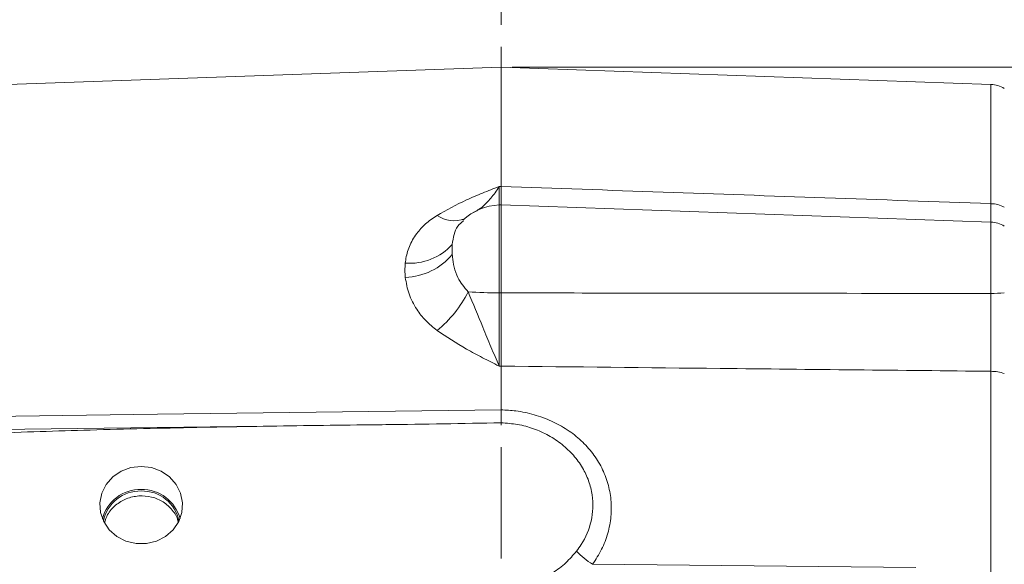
# Model space of a CAD drawing. Header units: inches. Extents: x 0.3 to 33.9, y 0.2 to 21.6.
# Tile 12 of 28: x 20.8 to 25.2, y 11.3 to 13.7. Entities that reach past the tile are written whole.
import ezdxf

# ---------------------------------------------------------------- set-up
doc = ezdxf.new("R2010")
doc.units = ezdxf.units.IN
doc.header["$MEASUREMENT"] = 0
doc.linetypes.add('CENTERX2', pattern=[0.8, 0.5, -0.1, 0.1, -0.1])
doc.layers.add('SLD-0', color=7, linetype='Continuous', lineweight=15)
doc.styles.add('SLDTEXTSTYLE0', font='TXT', dxfattribs={"width": 0.75})
doc.dimstyles.new('SLDDIMSTYLE0', dxfattribs={"dimtxt": 0.25, "dimasz": 0.13, "dimexe": 0, "dimexo": 0.0625, "dimgap": 0.0625, "dimtad": 0, "dimtih": 1, "dimtoh": 1, "dimrnd": 1e-09, "dimzin": 12, "dimdsep": 46, "dimtxsty": 'SLDTEXTSTYLE0', "dimsah": 1, "dimcen": 0.09, "dimadec": 0, "dimazin": 3, "dimtfac": 1, "dimtofl": 0, "dimtmove": 0, "dimatfit": 3, "dimfxl": 1, "dimfrac": 2, "dimtolj": 1, "dimtzin": 12, "dimarcsym": 0})

# ---------------------------------------------------------------- blocks, each defined once
blk = doc.blocks.new('_D_6')
at = {"layer": 'SLD-0'}
for p, q in [((16.4125, 13.0587), (16.4125, 15.5199)), ((19.1126, 15.4317), (19.0618, 15.4317)), ((19.0618, 15.4317), (19.0618, 15.0349)), ((20.2555, 15.4317), (20.3063, 15.4317)), ((20.3063, 15.4317), (20.3063, 15.0349)), ((16.4125, 15.3949), (18.973, 15.3949)), ((22.9555, 15.3949), (20.3951, 15.3949)), ((19.0618, 15.0349), (19.1126, 15.0349)), ((20.3063, 15.0349), (20.2555, 15.0349))]:
    blk.add_line(p, q, dxfattribs=at)
for points in [[(16.4125, 15.3949), (16.5425, 15.3749), (16.5425, 15.4149)], [(22.9555, 15.3949), (22.8255, 15.4149), (22.8255, 15.3749)]]:
    blk.add_solid(points, dxfattribs=at)
at = {"layer": 'SLD-0', "char_height": 0.25, "attachment_point": 1, "style": 'SLDTEXTSTYLE0'}
for s, insert in [('6.54', (19.2592, 15.8048, -1.544)), ('166.19', (19.1761, 15.3571, -1.544))]:
    blk.add_mtext(s, dxfattribs=dict(at, insert=insert))
blk = doc.blocks.new('_D_7')
at = {"layer": 'SLD-0'}
for p, q in [((26.938, 12.1142), (26.938, 15.5199)), ((24.3753, 15.4317), (24.3245, 15.4317)), ((24.3245, 15.4317), (24.3245, 15.0349)), ((25.5183, 15.4317), (25.569, 15.4317)), ((25.569, 15.4317), (25.569, 15.0349)), ((22.9555, 15.3949), (24.2357, 15.3949)), ((26.938, 15.3949), (25.6578, 15.3949)), ((24.3245, 15.0349), (24.3753, 15.0349)), ((25.569, 15.0349), (25.5183, 15.0349))]:
    blk.add_line(p, q, dxfattribs=at)
for points in [[(22.9555, 15.3949), (23.0855, 15.3749), (23.0855, 15.4149)], [(26.938, 15.3949), (26.808, 15.4149), (26.808, 15.3749)]]:
    blk.add_solid(points, dxfattribs=at)
at = {"layer": 'SLD-0', "char_height": 0.25, "attachment_point": 1, "style": 'SLDTEXTSTYLE0'}
for s, insert in [('3.98', (24.522, 15.8048, -1.544)), ('101.16', (24.4388, 15.3571, -1.544))]:
    blk.add_mtext(s, dxfattribs=dict(at, insert=insert))
blk = doc.blocks.new('_D_8')
at = {"layer": 'SLD-0'}
for p, q in [((18.3875, 12.6207), (18.3875, 14.2865)), ((20.1001, 14.1983), (20.0493, 14.1983)), ((20.0493, 14.1983), (20.0493, 13.8014)), ((21.243, 14.1983), (21.2938, 14.1983)), ((21.2938, 14.1983), (21.2938, 13.8014)), ((18.3875, 14.1615), (19.9605, 14.1615)), ((22.9555, 14.1615), (21.3826, 14.1615)), ((20.0493, 13.8014), (20.1001, 13.8014)), ((21.2938, 13.8014), (21.243, 13.8014))]:
    blk.add_line(p, q, dxfattribs=at)
for points in [[(18.3875, 14.1615), (18.5175, 14.1415), (18.5175, 14.1815)], [(22.9555, 14.1615), (22.8255, 14.1815), (22.8255, 14.1415)]]:
    blk.add_solid(points, dxfattribs=at)
at = {"layer": 'SLD-0', "char_height": 0.25, "attachment_point": 1, "style": 'SLDTEXTSTYLE0'}
for s, insert in [('4.57', (20.2467, 14.5714, -1.544)), ('116.03', (20.1636, 14.1237, -1.544))]:
    blk.add_mtext(s, dxfattribs=dict(at, insert=insert))
blk = doc.blocks.new('_D_9')
at = {"layer": 'SLD-0'}
for p, q in [((25.53, 13.4437), (25.53, 14.2865)), ((23.7637, 14.1983), (23.7129, 14.1983)), ((23.7129, 14.1983), (23.7129, 13.8014)), ((24.7219, 14.1983), (24.7727, 14.1983)), ((24.7727, 14.1983), (24.7727, 13.8014)), ((22.9555, 14.1615), (23.6241, 14.1615)), ((25.53, 14.1615), (24.8615, 14.1615)), ((23.7129, 13.8014), (23.7637, 13.8014)), ((24.7727, 13.8014), (24.7219, 13.8014))]:
    blk.add_line(p, q, dxfattribs=at)
for points in [[(22.9555, 14.1615), (23.0855, 14.1415), (23.0855, 14.1815)], [(25.53, 14.1615), (25.4, 14.1815), (25.4, 14.1415)]]:
    blk.add_solid(points, dxfattribs=at)
at = {"layer": 'SLD-0', "char_height": 0.25, "attachment_point": 1, "style": 'SLDTEXTSTYLE0'}
for s, insert in [('2.57', (23.818, 14.5714, -1.544)), ('65.39', (23.8272, 14.1237, -1.544))]:
    blk.add_mtext(s, dxfattribs=dict(at, insert=insert))
blk = doc.blocks.new('_D_10')
at = {"layer": 'SLD-0'}
for p, q in [((23.0055, 13.5316), (31.06, 13.5316)), ((30.935, 13.5316), (30.935, 10.1526)), ((30.3636, 9.7786), (30.3128, 9.7786)), ((30.3128, 9.7786), (30.3128, 9.3817)), ((31.5065, 9.7786), (31.5573, 9.7786)), ((31.5573, 9.7786), (31.5573, 9.3817)), ((30.3128, 9.3817), (30.3636, 9.3817)), ((31.5573, 9.3817), (31.5065, 9.3817)), ((30.935, 5.952), (30.935, 9.3309)), ((26.5026, 5.952), (31.06, 5.952))]:
    blk.add_line(p, q, dxfattribs=at)
for points in [[(30.935, 13.5316), (30.915, 13.4016), (30.955, 13.4016)], [(30.935, 5.952), (30.955, 6.082), (30.915, 6.082)]]:
    blk.add_solid(points, dxfattribs=at)
at = {"layer": 'SLD-0', "char_height": 0.25, "attachment_point": 1, "style": 'SLDTEXTSTYLE0'}
for s, insert in [('7.58', (30.5102, 10.1516, -1.544)), ('192.52', (30.4271, 9.704, -1.544))]:
    blk.add_mtext(s, dxfattribs=dict(at, insert=insert))

msp = doc.modelspace()

# ---------------------------------------------------------------- linework, layer by layer
at = {"color": 7, "linetype": 'Continuous', "lineweight": 15}
for p, q in [((22.9555, 13.5316), (19.4069, 13.4077)), ((25.1597, 13.4546), (22.9555, 13.5316)), ((22.9555, 12.9956), (22.9555, 13.5316)), ((22.9468, 12.9953), (22.9555, 12.9956)), ((22.9555, 12.9126), (22.9468, 12.9123)), ((25.1597, 12.8356), (22.9555, 12.9126)), ((22.9555, 12.9126), (22.9555, 12.5171)), ((22.9468, 12.5171), (22.9555, 12.5171)), ((22.9555, 12.1878), (22.9468, 12.1877)), ((22.9555, 11.9911), (22.9555, 12.1878)), ((25.1597, 8.7387), (25.1597, 12.1645)), ((22.9555, 11.9911), (22.9555, 11.9911)), ((22.0039, 11.9193), (20.2067, 11.8966)), ((24.8214, 11.2826), (23.3672, 11.2966))]:
    msp.add_line(p, q, dxfattribs=at)
at = {"color": 8, "linetype": 'Continuous', "lineweight": 15}
for p, q in [((25.1597, 12.9182), (25.1597, 13.4546)), ((22.9468, 12.9123), (22.9468, 12.5171)), ((25.1597, 12.5146), (25.1597, 12.8356))]:
    msp.add_line(p, q, dxfattribs=at)
at = {"color": 7, "linetype": 'Continuous', "lineweight": 15, "flags": 128}
for points in [[(20.2097, 11.9558), (20.4496, 11.9589), (21.409, 11.9712), (22.9555, 11.9911)], [(21.3355, 11.7369), (21.2891, 11.7314), (21.2456, 11.7153), (21.2077, 11.6896), (21.1779, 11.6559), (21.158, 11.6164), (21.1492, 11.5735), (21.1521, 11.5299), (21.1666, 11.4883), (21.1917, 11.4514), (21.2258, 11.4215), (21.2668, 11.4005), (21.3121, 11.3896), (21.3589, 11.3896), (21.4043, 11.4005), (21.4453, 11.4215), (21.4794, 11.4514), (21.5045, 11.4883), (21.519, 11.5299), (21.5219, 11.5735), (21.5131, 11.6164), (21.4932, 11.6559), (21.4634, 11.6896), (21.4255, 11.7153), (21.382, 11.7314), (21.3355, 11.7369)]]:
    msp.add_lwpolyline(points, dxfattribs=at)
at = {"color": 7, "linetype": 'Continuous', "lineweight": 15}
for centre, radius, start, end in [((25.1555, 13.3347), 0.12, 57.4864, 88), ((22.9555, 12.6625), 0.25, 92, 133.4921), ((25.1564, 12.7792), 0.139, 62.7511, 88.6215), ((25.1555, 12.7157), 0.12, 57.4864, 88), ((22.5437, 12.9085), 0.2586, 265.6604, 317.8805), ((22.514, 12.8758), 0.2895, 271.9958, 319.9014), ((22.3468, 12.7496), 0.5134, 308.5679, 333.654), ((22.9483, 14.6593), 2.1422, 266.2144, 269.9615), ((25.1581, 13.3015), 0.7869, 270.1194, 274.5154), ((25.1573, 11.9752), 0.1893, 70.6431, 89.2618), ((21.3306, 11.4574), 0.1752, 88.3931, 165.6461), ((21.3306, 11.4583), 0.1681, 88.311, 169.0106), ((21.3405, 11.4574), 0.1752, 14.3539, 91.6069), ((21.3405, 11.4583), 0.1681, 10.9894, 91.689), ((23.5873, 11.6415), 0.4092, 224.3358, 237.4492)]:
    msp.add_arc(centre, radius, start, end, dxfattribs=at)
at = {"color": 8, "linetype": 'Continuous', "lineweight": 15}
msp.add_arc((22.7432, 12.9756), 0.134, 235.2393, 290.6814, dxfattribs=at)
at = {"color": 7, "linetype": 'Continuous', "lineweight": 15}
for points, knots in [([(22.6668, 12.8656), (22.7102, 12.8896), (22.7757, 12.926), (22.872, 12.9661), (22.9215, 12.9856), (22.9466, 12.9952), (22.9468, 12.9953)], [0, 0, 0, 0, 0.493398, 0.745029, 0.997453, 1, 1, 1, 1]), ([(22.9555, 12.9956), (22.9555, 12.9808), (22.9555, 12.9507), (22.9555, 12.9217), (22.9555, 12.9141), (22.9555, 12.9103)], [0, 0, 0, 0, 0.329952, 0.67005, 1, 1, 1, 1]), ([(22.9555, 12.9956), (23.4413, 12.9786), (24.1761, 12.9529), (24.9108, 12.927), (25.1597, 12.9182)], [0, 0, 0, 0, 0.661168, 1, 1, 1, 1]), ([(22.5241, 12.6507), (22.5247, 12.6553), (22.5278, 12.6808), (22.5404, 12.7267), (22.5711, 12.7812), (22.6132, 12.8286), (22.6488, 12.8531), (22.6668, 12.8656)], [0, 0, 0, 0, 0.054789, 0.306864, 0.566571, 0.779999, 1, 1, 1, 1]), ([(22.7355, 12.6893), (22.7357, 12.6859), (22.7372, 12.6676), (22.7433, 12.6329), (22.761, 12.5771), (22.7897, 12.5424), (22.8068, 12.5218)], [0, 0, 0, 0, 0.0616032, 0.3284686, 0.6011933, 1, 1, 1, 1]), ([(22.6668, 12.3482), (22.6493, 12.3624), (22.6137, 12.3913), (22.5705, 12.4471), (22.5368, 12.513), (22.5284, 12.5617), (22.5241, 12.5865)], [0, 0, 0, 0, 0.21336, 0.43352, 0.711269, 1, 1, 1, 1]), ([(22.8068, 12.5218), (22.8293, 12.4682), (22.8647, 12.3838), (22.9102, 12.2723), (22.9343, 12.2156), (22.9467, 12.1879), (22.9468, 12.1877)], [0, 0, 0, 0, 0.458943, 0.721865, 0.99767, 1, 1, 1, 1]), ([(22.9468, 12.5171), (22.9467, 12.4894), (22.9464, 12.4332), (22.9462, 12.3485), (22.9463, 12.2644), (22.9467, 12.2135), (22.9468, 12.1877)], [0, 0, 0, 0, 0.239385, 0.485722, 0.738731, 1, 1, 1, 1]), ([(22.9555, 12.5171), (22.9555, 12.4886), (22.9555, 12.4308), (22.9555, 12.3453), (22.9555, 12.2623), (22.9555, 12.2129), (22.9555, 12.1878)], [0, 0, 0, 0, 0.246215, 0.500001, 0.746214, 1, 1, 1, 1]), ([(22.9555, 12.5171), (23.3447, 12.5164), (24.0794, 12.5152), (24.8142, 12.5148), (25.1597, 12.5146)], [0, 0, 0, 0, 0.5296757, 1, 1, 1, 1]), ([(25.1597, 12.1645), (25.1598, 12.1902), (25.16, 12.2425), (25.1601, 12.33), (25.16, 12.422), (25.1598, 12.4834), (25.1597, 12.5146)], [0, 0, 0, 0, 0.245724, 0.500002, 0.745724, 1, 1, 1, 1]), ([(22.9468, 12.1877), (22.9466, 12.1878), (22.9215, 12.2003), (22.872, 12.2254), (22.7757, 12.2758), (22.7102, 12.3194), (22.6668, 12.3482)], [0, 0, 0, 0, 0.002547, 0.254971, 0.506602, 1, 1, 1, 1]), ([(25.1597, 12.1645), (24.7538, 12.1687), (24.019, 12.1764), (23.2843, 12.1842), (22.9555, 12.1878)], [0, 0, 0, 0, 0.55255, 1, 1, 1, 1]), ([(22.9555, 11.9911), (22.9555, 11.9801), (22.9555, 11.9581), (22.9554, 11.9395), (22.9554, 11.9346), (22.9554, 11.9327)], [0, 0, 0, 0, 0.3814751, 0.7629458, 1, 1, 1, 1]), ([(22.9555, 11.9911), (22.9777, 11.9899), (23.0278, 11.9873), (23.1044, 11.9708), (23.1825, 11.9426), (23.2541, 11.9031), (23.317, 11.854), (23.3694, 11.7962), (23.4101, 11.7315), (23.4377, 11.6611), (23.452, 11.5871), (23.4519, 11.5111), (23.4377, 11.4357), (23.4102, 11.3627), (23.3815, 11.3186), (23.3672, 11.2966)], [0, 0, 0, 0, 0.063203, 0.143144, 0.223081, 0.302355, 0.381619, 0.459397, 0.53716, 0.614037, 0.690903, 0.767944, 0.844988, 0.922487, 1, 1, 1, 1]), ([(22.3053, 11.923), (22.2253, 11.922), (21.9854, 11.9192), (21.5854, 11.9126), (21.1152, 11.9011), (20.6546, 11.8868), (20.3544, 11.8681), (20.2043, 11.8587)], [0, 0, 0, 0, 0.114153, 0.342459, 0.570778, 0.785343, 1, 1, 1, 1]), ([(22.3053, 11.923), (22.3492, 11.9235), (22.566, 11.9259), (22.7827, 11.9297), (22.9554, 11.9327)], [0, 0, 0, 0, 0.202656, 1, 1, 1, 1]), ([(22.9554, 11.9327), (22.9803, 11.931), (23.03, 11.9275), (23.1022, 11.9079), (23.1698, 11.8776), (23.2305, 11.8372), (23.2821, 11.7878), (23.3228, 11.7324), (23.3512, 11.6719), (23.3718, 11.5914), (23.3674, 11.4907), (23.3319, 11.4062), (23.3018, 11.3652), (23.2947, 11.3555)], [0, 0, 0, 0, 0.085884, 0.171755, 0.257899, 0.34403, 0.427911, 0.511758, 0.59136, 0.670928, 0.816442, 0.9565, 1, 1, 1, 1]), ([(21.5011, 11.4889), (21.5009, 11.4902), (21.4987, 11.5091), (21.4767, 11.5417), (21.4367, 11.5794), (21.3831, 11.6017), (21.3247, 11.6067), (21.2672, 11.5937), (21.2182, 11.5641), (21.1835, 11.5256), (21.1747, 11.4957), (21.171, 11.4832)], [0, 0, 0, 0, 0.008878, 0.136772, 0.265089, 0.393868, 0.522663, 0.651127, 0.779371, 0.90768, 1, 1, 1, 1]), ([(23.2947, 11.3555), (23.2793, 11.3377), (23.2481, 11.3014), (23.19, 11.2575), (23.1248, 11.2228), (23.0467, 11.1958), (22.9885, 11.1906), (22.9554, 11.1877)], [0, 0, 0, 0, 0.185119, 0.375609, 0.56021, 0.750399, 1, 1, 1, 1])]:
    msp.add_open_spline(points, degree=3, knots=knots, dxfattribs=at)
at = {"color": 8, "linetype": 'Continuous', "lineweight": 15}
for points, knots in [([(22.9468, 12.9953), (22.9467, 12.9952), (22.9343, 12.9758), (22.9101, 12.9423), (22.8716, 12.9012), (22.8437, 12.885), (22.8285, 12.8763)], [0, 0, 0, 0, 0.002742, 0.32721, 0.636521, 1, 1, 1, 1]), ([(22.9468, 12.9953), (22.9468, 12.9944), (22.9466, 12.9779), (22.9464, 12.9497), (22.9462, 12.9222), (22.9463, 12.9085), (22.9465, 12.9099), (22.9466, 12.9103)], [0, 0, 0, 0, 0.016586, 0.293797, 0.57906, 0.864164, 1, 1, 1, 1]), ([(25.1599, 12.8306), (25.1599, 12.8301), (25.16, 12.8278), (25.16, 12.841), (25.16, 12.8693), (25.1598, 12.9017), (25.1597, 12.9182)], [0, 0, 0, 0, 0.083996, 0.392794, 0.691203, 1, 1, 1, 1]), ([(22.7855, 12.8413), (22.7767, 12.8336), (22.7556, 12.8154), (22.7418, 12.7796), (22.7376, 12.7501), (22.7355, 12.7351)], [0, 0, 0, 0, 0.2610821, 0.6249779, 1, 1, 1, 1])]:
    msp.add_open_spline(points, degree=3, knots=knots, dxfattribs=at)
at = {"color": 7, "linetype": 'Continuous', "lineweight": 15}
for points in [[(22.7355, 12.7351), (22.735, 12.7277), (22.7342, 12.713), (22.735, 12.6972), (22.7355, 12.6893)], [(22.5241, 12.5865), (22.5233, 12.5973), (22.5216, 12.6189), (22.5233, 12.6401), (22.5241, 12.6507)]]:
    msp.add_open_spline(points, degree=3, dxfattribs=at)
at = {"layer": 'SLD-0', "linetype": 'CENTERX2', "lineweight": 0}
msp.add_line((22.9555, 17.4229), (22.9555, 3.5928), dxfattribs=at)

# ---------------------------------------------------------------- dimensions: what is measured, and where the dimension line sits
at = {"layer": 'SLD-0'}
for base, p2, picture, middle in [((16.4125, 15.3949), (16.4125, 13.0087), '_D_6', (19.684, 15.3949)), ((18.3875, 14.1615), (18.3875, 12.5707), '_D_8', (20.6715, 14.1615)), ((26.938, 15.3949), (26.938, 12.0642), '_D_7', (24.9468, 15.3949)), ((25.53, 14.1615), (25.53, 13.3937), '_D_9', (24.2428, 14.1615))]:
    dim = msp.add_linear_dim(base=base, p1=(22.9555, 17.4229), p2=p2, dimstyle='SLDDIMSTYLE0', dxfattribs=at)
    dim.commit()
    dim.dimension.update_dxf_attribs({"geometry": picture, "text_midpoint": middle, "dimtype": 160})
dim = msp.add_linear_dim(base=(30.935, 13.5316), p1=(26.4526, 5.952), p2=(22.9555, 13.5316), angle=90, dimstyle='SLDDIMSTYLE0', dxfattribs=at)
dim.commit()
dim.dimension.update_dxf_attribs({"geometry": '_D_10', "text_midpoint": (30.935, 9.7418), "dimtype": 160})

doc.saveas('drawing.dxf')
